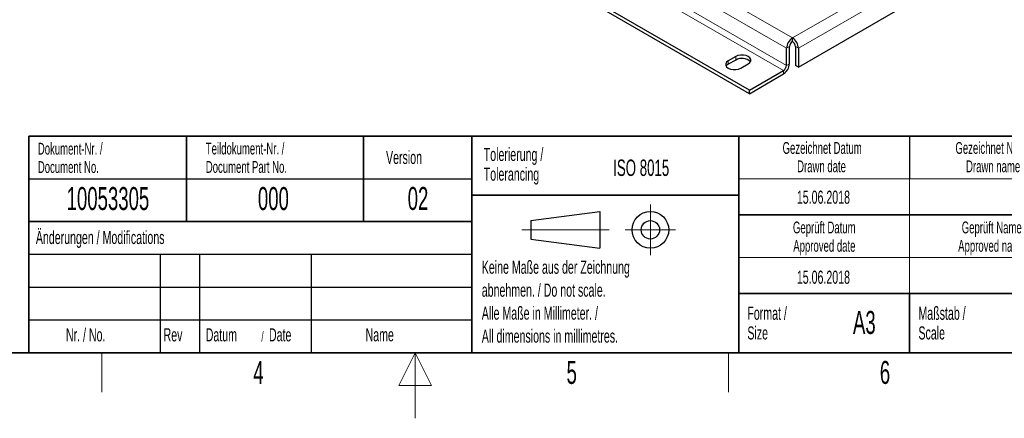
# Model space of a CAD drawing. Header units: millimetres. Extents: x 5 to 418, y 2 to 292.
# Tile 13 of 31: x 157 to 307, y 2 to 63. Entities that reach past the tile are written whole.
import ezdxf

# ---------------------------------------------------------------- set-up
doc = ezdxf.new("R2010")
doc.units = ezdxf.units.MM
doc.layers.add('SLD-0', color=7, linetype='Continuous')
doc.styles.add('SLDTEXTSTYLE0', font='TXT', dxfattribs={"width": 0.605})

msp = doc.modelspace()

# ---------------------------------------------------------------- linework, layer by layer
at = {"color": 7, "linetype": 'Continuous', "lineweight": 18}
for p, q in [((274.499, 59.965), (223.8136, 89.225)), ((273.5939, 58.3973), (222.9085, 87.6574)), ((273.1413, 55.0005), (222.4559, 84.2606)), ((273.5939, 55.7844), (222.9085, 85.0444)), ((274.499, 59.965), (302.1044, 75.9013)), ((275.4041, 58.3973), (303.0095, 74.3336)), ((274.0464, 58.6586), (273.5939, 58.3973)), ((274.9515, 58.6586), (275.4041, 58.3973)), ((265.844, 56.6006), (265.844, 57.1232)), ((264.7126, 55.9475), (264.7126, 56.4701)), ((273.5939, 55.7844), (274.0464, 56.0456)), ((273.1413, 54.4779), (273.1413, 55.0005))]:
    msp.add_line(p, q, dxfattribs=at)
at = {"color": 7, "linetype": 'Continuous', "lineweight": 25}
for p, q in [((267.937, 51.9962), (217.2516, 81.2562)), ((267.937, 51.4736), (217.2516, 80.7336)), ((275.4041, 55.5231), (303.0095, 71.4594)), ((274.0464, 56.0456), (274.0464, 58.6586)), ((274.499, 59.4424), (274.499, 59.965)), ((274.9515, 58.6586), (274.9515, 55.7843)), ((265.844, 57.1232), (264.7126, 56.4701)), ((273.5939, 55.7844), (273.5939, 58.3973)), ((275.4041, 58.3973), (275.4041, 55.5231)), ((265.844, 56.6006), (264.7126, 55.9475)), ((266.6359, 55.3598), (267.7673, 56.0129)), ((275.4041, 55.5231), (274.9515, 55.7843)), ((267.937, 51.9962), (273.1413, 55.0005)), ((267.937, 51.4736), (273.1413, 54.4779)), ((267.937, 51.4736), (267.937, 51.9962))]:
    msp.add_line(p, q, dxfattribs=at)
at = {"color": 7, "linetype": 'Continuous', "lineweight": 25, "flags": 128}
for points in [[(267.7673, 56.0129), (268.0174, 56.2116), (268.1489, 56.4452), (268.1489, 56.6909), (268.0174, 56.9245), (267.7673, 57.1232), (267.4231, 57.2676), (267.0184, 57.3435), (266.5929, 57.3435), (266.1882, 57.2676), (265.844, 57.1232)], [(264.7126, 56.4701), (264.4625, 56.2713), (264.331, 56.0377), (264.331, 55.7921), (264.4625, 55.5585), (264.7126, 55.3598), (265.0569, 55.2154), (265.4615, 55.1395), (265.887, 55.1395), (266.2917, 55.2154), (266.6359, 55.3598)], [(264.7126, 55.9475), (264.4625, 55.7488), (264.3918, 55.6536)]]:
    msp.add_lwpolyline(points, dxfattribs=at)
at = {"color": 7, "linetype": 'Continuous', "lineweight": 25}
for centre, radius, start, end in [((275.559, 58.3079), 1.9671, 122.605478, 177.394522), ((275.029, 58.6138), 0.9836, 122.605478, 177.394522), ((273.439, 58.3079), 1.9671, 2.605478, 57.394522), ((273.969, 58.6138), 0.9836, 2.605478, 57.394522), ((266.7778, 55.0164), 1.839, 44.560583, 120.518818), ((272.0813, 56.135), 1.9671, 302.605478, 357.394522), ((272.6113, 55.8291), 0.9836, 302.605478, 357.394522)]:
    msp.add_arc(centre, radius, start, end, dxfattribs=at)
at = {"layer": 'SLD-0', "lineweight": 35}
for p, q in [((158.1167, 45), (225.6167, 45)), ((158.1167, 45), (158.1167, 32)), ((182.1167, 45), (182.1167, 32)), ((209.1167, 45), (209.1167, 32)), ((225.6167, 45), (225.6167, 32)), ((225.6167, 45), (266.3305, 45)), ((225.6167, 45), (225.6167, 36)), ((266.3305, 12), (266.3305, 45)), ((266.3305, 45), (266.3305, 12)), ((318, 45), (266.3305, 45)), ((225.6167, 36), (266.3305, 36)), ((225.6167, 36), (225.6167, 12)), ((158.1167, 32), (158.1167, 12)), ((158.1167, 32), (225.6167, 32)), ((225.6167, 32), (225.6167, 12)), ((266.3305, 33), (318, 33)), ((266.3305, 21), (318, 21)), ((292.3305, 21), (292.3305, 12)), ((26, 12), (408, 12)), ((158.1167, 12), (225.6167, 12)), ((225.6167, 12), (266.3305, 12)), ((266.3305, 12), (318, 12))]:
    msp.add_line(p, q, dxfattribs=at)
at = {"layer": 'SLD-0'}
for p, q in [((292.3305, 45), (292.3305, 38.5)), ((158.1167, 38.5), (225.6167, 38.5)), ((158.1167, 27), (225.6167, 27)), ((178.1167, 27), (178.1167, 12)), ((184.1167, 27), (184.1167, 12)), ((201.1167, 27), (201.1167, 12)), ((158.1167, 22), (225.6167, 22)), ((158.1167, 17), (225.6167, 17))]:
    msp.add_line(p, q, dxfattribs=at)
at = {"layer": 'SLD-0', "lineweight": 18}
for p, q in [((266.3305, 38.5), (318, 38.5)), ((292.3305, 38.5), (292.3305, 33)), ((252.8396, 34.5746), (252.8396, 26.8746)), ((292.3305, 33), (292.3305, 26.5)), ((233.2396, 30.7246), (246.5396, 30.7246)), ((248.9896, 30.7246), (256.6896, 30.7246)), ((266.3305, 26.5), (318, 26.5)), ((292.3305, 26.5), (292.3305, 21)), ((169.25, 6), (169.25, 12)), ((217, 12), (214.5, 7)), ((217, 2), (217, 12)), ((219.5, 7), (217, 12)), ((264.75, 6), (264.75, 12)), ((214.5, 7), (219.5, 7))]:
    msp.add_line(p, q, dxfattribs=at)
at = {"layer": 'SLD-0', "lineweight": 25}
for p, q in [((234.6396, 32.1246), (245.1396, 33.5246)), ((245.1396, 33.5246), (245.1396, 27.9246)), ((158.1167, 32), (225.6167, 32)), ((234.6396, 32.1246), (234.6396, 29.3246)), ((234.6396, 29.3246), (245.1396, 27.9246))]:
    msp.add_line(p, q, dxfattribs=at)
for radius in [2.8, 1.4]:
    msp.add_circle((252.8396, 30.7246), radius, dxfattribs=at)

# ---------------------------------------------------------------- texts
at = {"layer": 'SLD-0', "style": 'SLDTEXTSTYLE0'}
for s, insert, char_height, attachment_point in [('Dokument-Nr. /', (159.4707, 43.9891), 1.8, 1), ('Teildokument-Nr. /', (185.0721, 44.0073), 1.8, 1), ('Gezeichnet Datum', (279.0254, 44.1039), 1.8, 2), ('Gezeichnet Name', (305.1708, 44.1039), 1.8, 2), ('Version', (212.5452, 42.7601), 2, 1), ('Tolerierung /', (227.4391, 43.2172), 2, 1), ('Document No.', (159.4707, 41.1891), 1.8, 1), ('Document Part No.', (185.0721, 41.2073), 1.8, 1), ('ISO 8015', (247.1716, 41.4342), 2.5, 1), ('Drawn date', (278.9303, 41.3039), 1.8, 2), ('Drawn name', (305.0871, 41.3039), 1.8, 2), ('Tolerancing', (227.4391, 40.2172), 2, 1), ('10053305', (170.1557, 37.243), 3.5, 2), ('000', (195.3767, 37.243), 3.5, 2), ('02', (217.4216, 37.2527), 3.5, 2), ('15.06.2018', (279.2203, 36.699), 2, 2), ('Geprüft Datum', (279.3494, 31.9851), 1.8, 2), ('Geprüft Name', (304.8762, 31.9851), 1.8, 2), ('Änderungen / Modifications', (159.1698, 30.5619), 2, 1), ('Approved date', (279.362, 29.1851), 1.8, 2), ('Approved name', (304.9003, 29.1851), 1.8, 2), ('Keine Maße aus der Zeichnung', (227.1404, 26.0307), 2, 1), ('15.06.2018', (279.2203, 24.5049), 2, 2), ('abnehmen. / Do not scale.', (227.1404, 22.5307), 2, 1), ('Alle Maße in Millimeter. /', (227.1404, 19.0307), 2, 1), ('Format /', (267.6251, 19.0116), 2, 1), ('A3', (285.4515, 18.3609), 3.5, 2), ('Maßstab /', (293.7029, 19.0116), 2, 1), ('Nr. / No.', (163.7532, 15.7244), 2, 1), ('Rev', (178.6351, 15.7244), 2, 1), ('Datum', (185.0629, 15.7244), 2, 1), ('/', (193.5459, 15.2243), 1.5, 1), ('Date', (194.7022, 15.7244), 2, 1), ('Name', (209.4275, 15.729), 2, 1), ('All dimensions in millimetres.', (227.1404, 15.5307), 2, 1), ('Size', (267.6251, 16.0116), 2, 1), ('Scale', (293.7029, 16.0116), 2, 1), ('4', (193.1027, 10.743), 3.5, 2), ('5', (240.8527, 10.743), 3.5, 2), ('6', (288.6027, 10.743), 3.5, 2)]:
    msp.add_mtext(s, dxfattribs=dict(at, insert=insert, char_height=char_height, attachment_point=attachment_point))

doc.saveas('drawing.dxf')
